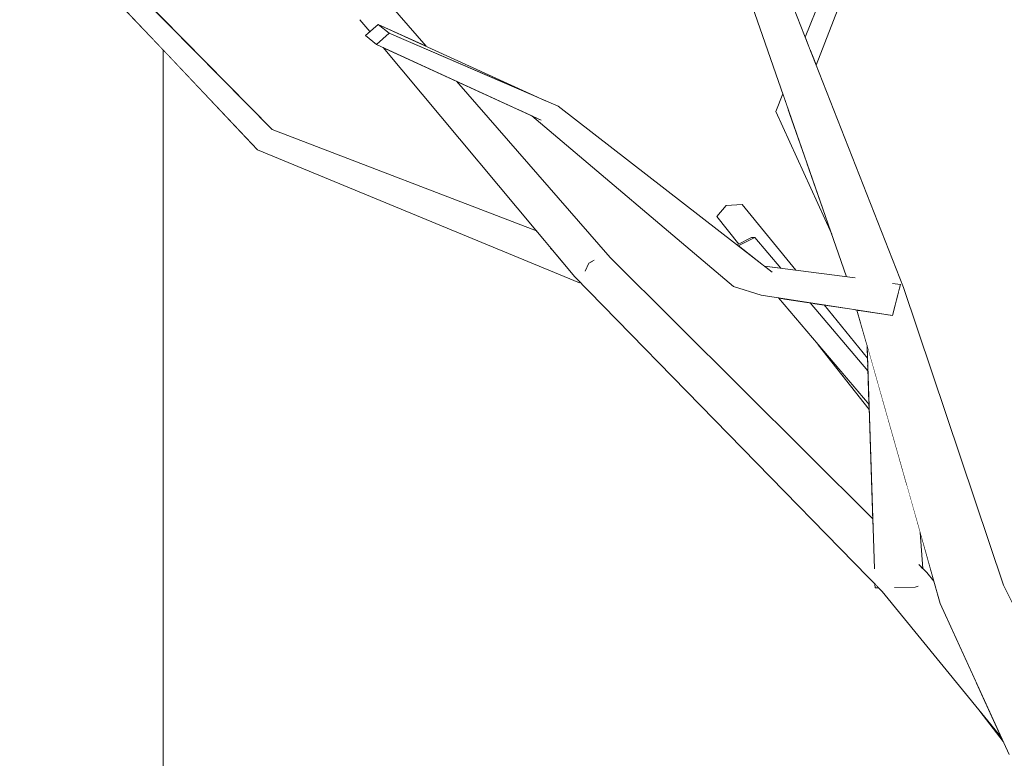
# Model space of a CAD drawing. Extents: x -289599 to -184549, y 66678 to 295474.
# Tile 155 of 256: x -266507 to -266319, y 71963 to 72104. Entities that reach past the tile are written whole.
import ezdxf

# ---------------------------------------------------------------- set-up
doc = ezdxf.new("R2010")
doc.units = 0
doc.header["$MEASUREMENT"] = 0
doc.linetypes.add('Wipeout_Contour', pattern=[1000, 0, -1000])
doc.layers.add('arch drzewa', color=8, linetype='Continuous')
doc.layers.add('Model Ściany', color=8, linetype='Continuous')
doc.layers.add('arch drzewa_Nr_Pióra__4', color=8, linetype='Continuous', lineweight=9)
doc.layers.add('Model Ściany_Nr_Pióra__7', color=8, linetype='Continuous', lineweight=13)

msp = doc.modelspace()

# ---------------------------------------------------------------- wipeouts: each hides what was drawn before it
at = {"color": 254, "linetype": 'Wipeout_Contour', "lineweight": 0, "ltscale": 7759552.137694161}
msp.add_wipeout([(-266479.89, 73943.5), (-266529.89, 73943.5), (-266529.89, 71757.38), (-266528.64, 71751.62), (-266511.5, 71748.38), (-266479.89, 71721.42), (-266479.89, 71763.31), (-266481, 71763.94), (-266501.28, 71793.44), (-266497.29, 71795.22), (-266479.89, 71770.93), (-266479.89, 71855.77), (-266489.35, 71858.73), (-266517.5, 71897.52), (-266514.7, 71899.45), (-266513.61, 71898.67), (-266500.12, 71879.69), (-266487.6, 71862.71), (-266479.89, 71860.43), (-266479.89, 72098.57), (-266498.17, 72117.93), (-266497.35, 72119.18), (-266495.11, 72119.92), (-266479.89, 72104.48)], dxfattribs=at).dxf.layer = 'Model Ściany'

# ---------------------------------------------------------------- next in the draw order: wipeouts: each hides what was drawn before it
at = {"color": 254, "linetype": 'Wipeout_Contour', "lineweight": 0, "ltscale": 15188087.62771807}
msp.add_wipeout([(-266479.89, 71860.43), (-266428.4, 71845.21), (-266449.83, 71884.07), (-266448.61, 71886.21), (-266445.07, 71886.17), (-266421.25, 71842.97), (-266361.57, 71808.06), (-266331.3, 71782.89), (-266331.2, 71820.67), (-266353.72, 71866.74), (-266402.52, 71882.33), (-266430.02, 71914.64), (-266427.35, 71916.35), (-266425.68, 71916.33), (-266399.36, 71886.11), (-266357.78, 71872.5), (-266378.16, 71900.47), (-266371.39, 71933.79), (-266370.23, 71934.27), (-266367.63, 71933.72), (-266373.73, 71903.25), (-266347.09, 71869.33), (-266347.13, 71869.02), (-266346.6, 71868.84), (-266322.23, 71820.83), (-266321.13, 71773.58), (-266290.94, 71735.3), (-266290.99, 71743.4), (-266317.65, 71817.19), (-266318.11, 71861.19), (-266301.21, 71907.91), (-266302.84, 71910.65), (-266320.34, 71936.41), (-266320.23, 71939.76), (-266320.09, 71941.15), (-266318.92, 71962.94), (-266318.12, 71963.74), (-266319.28, 71966.28), (-266323.73, 71972.09), (-266342.4, 71994.97), (-266343.09, 71995.68), (-266343.76, 71995.67), (-266343.78, 71996.38), (-266400.1, 72054.07), (-266400.28, 72053.97), (-266461.84, 72079.45), (-266479.89, 72098.57)], dxfattribs=at).dxf.layer = 'Model Ściany'

# ---------------------------------------------------------------- next in the draw order: wipeouts: each hides what was drawn before it
at = {"color": 254, "linetype": 'Wipeout_Contour', "lineweight": 0, "ltscale": 62697534.64981327}
msp.add_wipeout([(-266479.89, 72104.48), (-266459.03, 72083.33), (-266408.5, 72063.94), (-266437.84, 72099.01), (-266439.09, 72099.59), (-266441.21, 72101.29), (-266440.37, 72102.03), (-266442.28, 72104.32), (-266438.84, 72138.54), (-266445.15, 72162.07), (-266441.12, 72162.95), (-266433.45, 72138.4), (-266436.49, 72107.14), (-266429.61, 72099.24), (-266406.74, 72088.8), (-266404.33, 72087.77), (-266370.15, 72061.24), (-266369.82, 72061.4), (-266374.01, 72066.7), (-266372.24, 72068.76), (-266369.14, 72068.94), (-266358.91, 72056.4), (-266349.23, 72055.16), (-266352.05, 72063.27), (-266362.74, 72086.77), (-266361.4, 72090.16), (-266369.02, 72112.09), (-266373.64, 72143.81), (-266387.09, 72176.11), (-266386.69, 72177.05), (-266383.15, 72177.38), (-266368.15, 72143.64), (-266366.31, 72134.74), (-266362.94, 72176.46), (-266362.19, 72176.89), (-266358.35, 72176.62), (-266363.02, 72118.85), (-266361.8, 72112.92), (-266357.12, 72100.98), (-266348.78, 72122.05), (-266342.03, 72157.87), (-266340.89, 72157.76), (-266339.42, 72157.6), (-266345.15, 72121.2), (-266355, 72095.59), (-266338.33, 72053.1), (-266319.17, 71996.13), (-266304.34, 71966.15), (-266282.39, 71947.05), (-266281.32, 71955.82), (-266282.39, 71956.02), (-266293.48, 72046.01), (-266290.45, 72051.18), (-266308.29, 72119.36), (-266298.8, 72139.48), (-266310.41, 72179.22), (-266362.59, 72212.28), (-266410.2, 72221.23), (-266445.24, 72232.76), (-266475.51, 72248.99), (-266474.82, 72250.7), (-266472.99, 72251.89), (-266442.53, 72236.48), (-266423.75, 72230.72), (-266447.69, 72245.82), (-266445.43, 72248.22), (-266443.98, 72248.03), (-266409.72, 72226.42), (-266406.79, 72225.52), (-266357.03, 72216.58), (-266313.47, 72189.69), (-266324.85, 72228.61), (-266340.76, 72271.62), (-266355.97, 72301.27), (-266368.51, 72332.97), (-266367.88, 72334.03), (-266364.1, 72334.74), (-266350.29, 72304.25), (-266338.45, 72283.97), (-266335.76, 72317.86), (-266333.61, 72318.23), (-266330.34, 72317.78), (-266333.68, 72275.8), (-266332.52, 72273.81), (-266325.34, 72256.98), (-266325.81, 72263.49), (-266317.3, 72295.47), (-266318.45, 72315.98), (-266319.15, 72323.52), (-266318.94, 72324.84), (-266315.22, 72324.9), (-266314.56, 72315.54), (-266312.38, 72295.52), (-266319.52, 72262.52), (-266316.3, 72235.78), (-266314.05, 72230.52), (-266304.43, 72199.64), (-266293.22, 72235.91), (-266291.78, 72235.93), (-266288.14, 72235.18), (-266300.55, 72192.45), (-266290.4, 72168.38), (-266280.62, 72183.06), (-266279.34, 72188.88), (-266279.02, 72192.09), (-266275.3, 72228.12), (-266275.43, 72228.15), (-266275.36, 72228.28), (-266275.26, 72228.49), (-266274.74, 72233.55), (-266277.35, 72269.89), (-266290.18, 72292.37), (-266290.06, 72293.74), (-266312.16, 72324.09), (-266308.92, 72325.73), (-266307.51, 72324.72), (-266289.5, 72299.98), (-266288.73, 72308.47), (-266291.79, 72316.29), (-266295.1, 72352.21), (-266294.57, 72353.69), (-266298.58, 72363.86), (-266296.88, 72365.13), (-266293.71, 72365.28), (-266291.98, 72360.9), (-266285.25, 72379.66), (-266284.33, 72379.51), (-266281.79, 72378.98), (-266289.67, 72355.05), (-266282.39, 72336.59), (-266282.78, 72341.77), (-266282.77, 72341.99), (-266280.98, 72342.19), (-266279.21, 72342.16), (-266275.36, 72301.9), (-266268.56, 72322.95), (-266264.72, 72368.41), (-266263.12, 72368.51), (-266260.97, 72368.3), (-266263.75, 72322.65), (-266273.67, 72288.45), (-266273.66, 72288.42), (-266273.68, 72288.42), (-266273.91, 72287.62), (-266274, 72287.55), (-266273.34, 72280.72), (-266272.66, 72273.93), (-266263.18, 72257.47), (-266259.64, 72268.14), (-266258.16, 72282.48), (-266262.27, 72292.7), (-266261.54, 72328.57), (-266258.88, 72329.22), (-266256.7, 72328.42), (-266256.3, 72300.51), (-266255.42, 72309.05), (-266252.84, 72308.95), (-266252.14, 72308.74), (-266253.96, 72289.14), (-266253.21, 72287.5), (-266251.57, 72292.45), (-266229.23, 72312.87), (-266211.71, 72345.54), (-266208.7, 72345.09), (-266207.54, 72343.88), (-266224.35, 72309.78), (-266228.96, 72305.29), (-266228.3, 72272.08), (-266249.66, 72251.13), (-266251.64, 72238.1), (-266217.31, 72272.92), (-266198.45, 72301.68), (-266172.57, 72329.77), (-266169.48, 72328.15), (-266169.79, 72327.8), (-266195.08, 72298.52), (-266201.9, 72287.07), (-266184.58, 72303.64), (-266182.17, 72302.36), (-266180.28, 72300.96), (-266211.3, 72271.29), (-266212.11, 72269.93), (-266253.46, 72226.1), (-266262.71, 72187.75), (-266232.65, 72196.56), (-266239.03, 72219.09), (-266235.53, 72219.81), (-266233.99, 72220.01), (-266226.1, 72198.48), (-266219.08, 72200.54), (-266198.43, 72244.31), (-266149.89, 72273.37), (-266149.89, 73993.5), (-266479.89, 73993.5)], dxfattribs=at).dxf.layer = 'Model Ściany'

# ---------------------------------------------------------------- next in the draw order: wipeouts: each hides what was drawn before it
at = {"color": 254, "linetype": 'Wipeout_Contour', "lineweight": 0, "ltscale": 2262089.272504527}
msp.add_wipeout([(-266319.21, 72228.65), (-266324.85, 72228.61), (-266308.2, 72181.36), (-266306.13, 72179.03), (-266306.97, 72177.88), (-266280.66, 72103.19), (-266281.37, 72106.94)], dxfattribs=at).dxf.layer = 'arch drzewa'
at = {"color": 254, "linetype": 'Wipeout_Contour', "lineweight": 0, "ltscale": 1292740.51117492}
msp.add_wipeout([(-266346.84, 72121.76), (-266355.23, 72096.16), (-266355, 72095.59), (-266345.15, 72121.2)], dxfattribs=at).dxf.layer = 'arch drzewa'
at = {"color": 254, "linetype": 'Wipeout_Contour', "lineweight": 0, "ltscale": 1616339.723199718}
msp.add_wipeout([(-266442.28, 72104.32), (-266440.11, 72102.26), (-266438.78, 72103.42), (-266429.61, 72099.24), (-266436.49, 72107.14)], dxfattribs=at).dxf.layer = 'arch drzewa'
at = {"color": 254, "linetype": 'Wipeout_Contour', "lineweight": 0, "ltscale": 3231990.997007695}
msp.add_wipeout([(-266411.99, 72087.14), (-266423.79, 72092.56), (-266394.41, 72058.85), (-266344.19, 72008.87), (-266344.88, 72029.79), (-266354.63, 72042.14), (-266362.24, 72051.12), (-266365.55, 72051.63), (-266370.82, 72053.27), (-266409.41, 72085.9)], dxfattribs=at).dxf.layer = 'Model Ściany'
at = {"color": 254, "linetype": 'Wipeout_Contour', "lineweight": 0, "ltscale": 1292569.3781993}
msp.add_wipeout([(-266335.13, 72006.24), (-266334.62, 71999.35), (-266333.84, 71998.57), (-266332.49, 71996.91)], dxfattribs=at).dxf.layer = 'Model Ściany'

# ---------------------------------------------------------------- next in the draw order: wipeouts: each hides what was drawn before it
at = {"color": 254, "linetype": 'Wipeout_Contour', "lineweight": 0, "ltscale": 969558.345765}
msp.add_wipeout([(-266355.77, 72097.56), (-266355.23, 72096.16), (-266346.84, 72121.76)], dxfattribs=at).dxf.layer = 'arch drzewa'
at = {"color": 254, "linetype": 'Wipeout_Contour', "lineweight": 0, "ltscale": 969814.215038}
msp.add_wipeout([(-266440.11, 72102.26), (-266442.28, 72104.32), (-266440.37, 72102.03)], dxfattribs=at).dxf.layer = 'arch drzewa'
at = {"color": 254, "linetype": 'Wipeout_Contour', "lineweight": 0, "ltscale": 969563.921255}
msp.add_wipeout([(-266362.74, 72086.77), (-266356.58, 72076.28), (-266360.32, 72087.05)], dxfattribs=at).dxf.layer = 'arch drzewa'
at = {"color": 254, "linetype": 'Wipeout_Contour', "lineweight": 0, "ltscale": 2262319.078369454}
msp.add_wipeout([(-266372.24, 72068.76), (-266366.85, 72062.67), (-266366.77, 72062.67), (-266364.56, 72060.07), (-266361.63, 72056.75), (-266358.91, 72056.4), (-266369.14, 72068.94)], dxfattribs=at).dxf.layer = 'arch drzewa'
at = {"color": 254, "linetype": 'Wipeout_Contour', "lineweight": 0, "ltscale": 3231420.172722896}
msp.add_wipeout([(-266342.4, 71994.97), (-266324.31, 71977.34), (-266331.28, 71992.67), (-266332.49, 71996.91), (-266333.84, 71998.57), (-266335.49, 71997.88), (-266335.6, 71995.97), (-266336.12, 71995.77), (-266339.81, 71995.72), (-266340.04, 71995.97)], dxfattribs=at).dxf.layer = 'arch drzewa'
at = {"color": 254, "linetype": 'Wipeout_Contour', "lineweight": 0, "ltscale": 1939003.921660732}
msp.add_wipeout([(-266353.5, 72049.77), (-266345.21, 72039.6), (-266345.29, 72042), (-266347.22, 72048.79), (-266347.55, 72048.84), (-266347.75, 72048.88)], dxfattribs=at).dxf.layer = 'Model Ściany'

# ---------------------------------------------------------------- next in the draw order: wipeouts: each hides what was drawn before it
at = {"color": 254, "linetype": 'Wipeout_Contour', "lineweight": 0, "ltscale": 1292746.876177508}
msp.add_wipeout([(-266348.78, 72122.05), (-266356.11, 72098.43), (-266355.77, 72097.56), (-266346.84, 72121.76)], dxfattribs=at).dxf.layer = 'arch drzewa'
at = {"color": 254, "linetype": 'Wipeout_Contour', "lineweight": 0, "ltscale": 969576.298711}
msp.add_wipeout([(-266372.24, 72068.76), (-266367.26, 72062.65), (-266366.85, 72062.67)], dxfattribs=at).dxf.layer = 'arch drzewa'
at = {"color": 254, "linetype": 'Wipeout_Contour', "lineweight": 0, "ltscale": 969553.439614}
msp.add_wipeout([(-266361.63, 72056.75), (-266364.56, 72060.07), (-266361.76, 72056.77)], dxfattribs=at).dxf.layer = 'arch drzewa'
at = {"color": 254, "linetype": 'Wipeout_Contour', "lineweight": 0, "ltscale": 1292675.077279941}
msp.add_wipeout([(-266353.5, 72049.77), (-266355.77, 72050.12), (-266345.16, 72038.1), (-266345.21, 72039.6)], dxfattribs=at).dxf.layer = 'arch drzewa'
at = {"color": 254, "linetype": 'Wipeout_Contour', "lineweight": 0, "ltscale": 969428.845437}
msp.add_wipeout([(-266333.84, 71998.57), (-266335.37, 72000.09), (-266335.37, 71999.85)], dxfattribs=at).dxf.layer = 'arch drzewa'
at = {"color": 254, "linetype": 'Wipeout_Contour', "lineweight": 0, "ltscale": 969397.288295}
msp.add_wipeout([(-266342.4, 71994.97), (-266319.64, 71967.07), (-266324.31, 71977.34)], dxfattribs=at).dxf.layer = 'arch drzewa'

# ---------------------------------------------------------------- next in the draw order: wipeouts: each hides what was drawn before it
at = {"color": 254, "linetype": 'Wipeout_Contour', "lineweight": 0, "ltscale": 969563.930843}
msp.add_wipeout([(-266357.12, 72100.98), (-266356.11, 72098.43), (-266348.78, 72122.05)], dxfattribs=at).dxf.layer = 'arch drzewa'
at = {"color": 254, "linetype": 'Wipeout_Contour', "lineweight": 0, "ltscale": 1615966.277653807}
msp.add_wipeout([(-266372.24, 72068.76), (-266374.01, 72066.7), (-266369.46, 72061.59), (-266367.4, 72062.65), (-266367.26, 72062.65)], dxfattribs=at).dxf.layer = 'arch drzewa'
at = {"color": 254, "linetype": 'Wipeout_Contour', "lineweight": 0, "ltscale": 1292676.906943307}
msp.add_wipeout([(-266356.16, 72050.18), (-266345.13, 72037.17), (-266345.16, 72038.1), (-266355.77, 72050.12)], dxfattribs=at).dxf.layer = 'arch drzewa'
at = {"color": 254, "linetype": 'Wipeout_Contour', "lineweight": 0, "ltscale": 969428.364949}
msp.add_wipeout([(-266335.37, 71999.85), (-266335.49, 71997.88), (-266333.84, 71998.57)], dxfattribs=at).dxf.layer = 'arch drzewa'
at = {"color": 254, "linetype": 'Wipeout_Contour', "lineweight": 0, "ltscale": 969366.026656}
msp.add_wipeout([(-266319.64, 71967.07), (-266323.73, 71972.09), (-266319.28, 71966.28)], dxfattribs=at).dxf.layer = 'arch drzewa'

# ---------------------------------------------------------------- next in the draw order: wipeouts: each hides what was drawn before it
at = {"color": 254, "linetype": 'Wipeout_Contour', "lineweight": 0, "ltscale": 969581.952692}
msp.add_wipeout([(-266374.01, 72066.7), (-266369.82, 72061.4), (-266369.46, 72061.59)], dxfattribs=at).dxf.layer = 'arch drzewa'
at = {"color": 254, "linetype": 'Wipeout_Contour', "lineweight": 0, "ltscale": 969493.85862}
msp.add_wipeout([(-266354.63, 72042.14), (-266344.88, 72029.79), (-266344.91, 72030.7)], dxfattribs=at).dxf.layer = 'arch drzewa'
at = {"color": 254, "linetype": 'Wipeout_Contour', "lineweight": 0, "ltscale": 1292577.419185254}
msp.add_wipeout([(-266335.81, 72008.62), (-266334.76, 71999.48), (-266334.62, 71999.35), (-266335.13, 72006.24)], dxfattribs=at).dxf.layer = 'arch drzewa'
at = {"color": 254, "linetype": 'Wipeout_Contour', "lineweight": 0, "ltscale": 2261778.639997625}
msp.add_wipeout([(-266331.28, 71992.67), (-266314.27, 71963.14), (-266314.24, 71963.13), (-266314.24, 71963.1), (-266292.03, 71924.55), (-266291.04, 71926.41), (-266325.25, 71994.47)], dxfattribs=at).dxf.layer = 'arch drzewa'

# ---------------------------------------------------------------- next in the draw order: wipeouts: each hides what was drawn before it
at = {"color": 254, "linetype": 'Wipeout_Contour', "lineweight": 0, "ltscale": 1292764.292096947}
msp.add_wipeout([(-266367.4, 72062.65), (-266370.15, 72061.24), (-266369.91, 72061.05), (-266366.77, 72062.67)], dxfattribs=at).dxf.layer = 'arch drzewa'
at = {"color": 254, "linetype": 'Wipeout_Contour', "lineweight": 0, "ltscale": 1292685.158760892}
msp.add_wipeout([(-266362.24, 72051.12), (-266344.91, 72030.7), (-266344.94, 72031.5), (-266361.49, 72051)], dxfattribs=at).dxf.layer = 'arch drzewa'
at = {"color": 254, "linetype": 'Wipeout_Contour', "lineweight": 0, "ltscale": 2262013.322375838}
msp.add_wipeout([(-266337.72, 72015.34), (-266336.12, 71995.77), (-266335.6, 71995.97), (-266335.37, 71999.85), (-266335.37, 72000.09), (-266334.76, 71999.48), (-266335.81, 72008.62)], dxfattribs=at).dxf.layer = 'arch drzewa'
at = {"color": 254, "linetype": 'Wipeout_Contour', "lineweight": 0, "ltscale": 1292488.245969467}
msp.add_wipeout([(-266314.27, 71963.14), (-266331.28, 71992.67), (-266318.12, 71963.74), (-266317.7, 71964.16)], dxfattribs=at).dxf.layer = 'arch drzewa'

# ---------------------------------------------------------------- next in the draw order: wipeouts: each hides what was drawn before it
at = {"color": 254, "linetype": 'Wipeout_Contour', "lineweight": 0, "ltscale": 1292751.336455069}
msp.add_wipeout([(-266366.77, 72062.67), (-266369.91, 72061.05), (-266364.91, 72057.17), (-266361.76, 72056.77)], dxfattribs=at).dxf.layer = 'arch drzewa'
at = {"color": 254, "linetype": 'Wipeout_Contour', "lineweight": 0, "ltscale": 1292681.149317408}
msp.add_wipeout([(-266356.16, 72050.18), (-266361.49, 72051), (-266344.94, 72031.5), (-266345.13, 72037.17)], dxfattribs=at).dxf.layer = 'arch drzewa'
at = {"color": 254, "linetype": 'Wipeout_Contour', "lineweight": 0, "ltscale": 1292422.211595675}
msp.add_wipeout([(-266325.25, 71994.47), (-266288.9, 71930.42), (-266287.75, 71932.6), (-266319.17, 71996.13)], dxfattribs=at).dxf.layer = 'arch drzewa'

# ---------------------------------------------------------------- next in the draw order: wipeouts: each hides what was drawn before it
at = {"color": 254, "linetype": 'Wipeout_Contour', "lineweight": 0, "ltscale": 969550.128701}
msp.add_wipeout([(-266356.58, 72076.28), (-266362.74, 72086.77), (-266352.05, 72063.27)], dxfattribs=at).dxf.layer = 'arch drzewa'
at = {"color": 254, "linetype": 'Wipeout_Contour', "lineweight": 0, "ltscale": 1292744.941804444}
msp.add_wipeout([(-266394.41, 72058.85), (-266401.15, 72055.14), (-266344.14, 72007.23), (-266344.19, 72008.87)], dxfattribs=at).dxf.layer = 'arch drzewa'
at = {"color": 254, "linetype": 'Wipeout_Contour', "lineweight": 0, "ltscale": 969297.031003}
msp.add_wipeout([(-266325.25, 71994.47), (-266291.04, 71926.41), (-266288.9, 71930.42)], dxfattribs=at).dxf.layer = 'arch drzewa'

# ---------------------------------------------------------------- next in the draw order: linework, layer by layer
at = {"layer": 'arch drzewa_Nr_Pióra__4', "linetype": 'Continuous'}
msp.add_line((-266319.28, 71966.28), (-266323.73, 71972.09), dxfattribs=at)

# ---------------------------------------------------------------- next in the draw order: wipeouts: each hides what was drawn before it
at = {"color": 254, "linetype": 'Wipeout_Contour', "lineweight": 0, "ltscale": 969732.433957}
msp.add_wipeout([(-266423.79, 72092.56), (-266435.61, 72097.99), (-266394.41, 72058.85)], dxfattribs=at).dxf.layer = 'arch drzewa'
at = {"color": 254, "linetype": 'Wipeout_Contour', "lineweight": 0, "ltscale": 969571.949711}
msp.add_wipeout([(-266361.4, 72090.16), (-266362.74, 72086.77), (-266360.32, 72087.05)], dxfattribs=at).dxf.layer = 'arch drzewa'
at = {"color": 254, "linetype": 'Wipeout_Contour', "lineweight": 0, "ltscale": 1615824.344689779}
msp.add_wipeout([(-266344.14, 72007.23), (-266401.15, 72055.14), (-266342.4, 71994.97), (-266340.04, 71995.97), (-266343.88, 71999.54)], dxfattribs=at).dxf.layer = 'arch drzewa'

# ---------------------------------------------------------------- next in the draw order: wipeouts: each hides what was drawn before it
at = {"color": 254, "linetype": 'Wipeout_Contour', "lineweight": 0, "ltscale": 1292739.211063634}
msp.add_wipeout([(-266366.83, 72110.25), (-266369.02, 72112.09), (-266345.6, 72054.51), (-266345.45, 72054.48)], dxfattribs=at).dxf.layer = 'arch drzewa'
at = {"color": 254, "linetype": 'Wipeout_Contour', "lineweight": 0, "ltscale": 3555513.804341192}
msp.add_wipeout([(-266435.61, 72097.99), (-266437.84, 72099.01), (-266401.15, 72055.14), (-266399.21, 72056.21), (-266399.17, 72056.3), (-266402.61, 72059.16), (-266403.2, 72059.57), (-266397.57, 72058.29), (-266399.17, 72056.3), (-266399.12, 72056.26), (-266394.41, 72058.85)], dxfattribs=at).dxf.layer = 'arch drzewa'
at = {"color": 254, "linetype": 'Wipeout_Contour', "lineweight": 0, "ltscale": 969452.202928}
msp.add_wipeout([(-266342.66, 72032.73), (-266336.12, 71995.77), (-266337.72, 72015.34)], dxfattribs=at).dxf.layer = 'arch drzewa'

# ---------------------------------------------------------------- next in the draw order: wipeouts: each hides what was drawn before it
at = {"color": 254, "linetype": 'Wipeout_Contour', "lineweight": 0, "ltscale": 1615880.303906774}
msp.add_wipeout([(-266369.02, 72112.09), (-266349.23, 72055.16), (-266347.61, 72054.95), (-266347.34, 72054.84), (-266345.6, 72054.51)], dxfattribs=at).dxf.layer = 'arch drzewa'
at = {"color": 254, "linetype": 'Wipeout_Contour', "lineweight": 0, "ltscale": 969770.680786}
msp.add_wipeout([(-266438.78, 72103.42), (-266436.66, 72101.72), (-266406.74, 72088.8)], dxfattribs=at).dxf.layer = 'arch drzewa'
at = {"color": 254, "linetype": 'Wipeout_Contour', "lineweight": 0, "ltscale": 1293029.591283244}
msp.add_wipeout([(-266460.89, 72081.89), (-266408.02, 72063.35), (-266408.5, 72063.94), (-266459.03, 72083.33)], dxfattribs=at).dxf.layer = 'arch drzewa'
at = {"color": 254, "linetype": 'Wipeout_Contour', "lineweight": 0, "ltscale": 969661.780043}
msp.add_wipeout([(-266403.2, 72059.57), (-266398.48, 72057.75), (-266397.57, 72058.29)], dxfattribs=at).dxf.layer = 'arch drzewa'
at = {"color": 254, "linetype": 'Wipeout_Contour', "lineweight": 0, "ltscale": 1938911.204830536}
msp.add_wipeout([(-266345.29, 72042), (-266343.88, 71999.54), (-266340.04, 71995.97), (-266339.81, 71995.72), (-266336.12, 71995.77), (-266342.66, 72032.73)], dxfattribs=at).dxf.layer = 'arch drzewa'

# ---------------------------------------------------------------- next in the draw order: wipeouts: each hides what was drawn before it
at = {"color": 254, "linetype": 'Wipeout_Contour', "lineweight": 0, "ltscale": 969941.811184}
msp.add_wipeout([(-266459.03, 72083.33), (-266495.11, 72119.92), (-266497.35, 72119.18)], dxfattribs=at).dxf.layer = 'arch drzewa'
at = {"color": 254, "linetype": 'Wipeout_Contour', "lineweight": 0, "ltscale": 969742.270779}
msp.add_wipeout([(-266460.89, 72081.89), (-266405.65, 72060.53), (-266408.02, 72063.35)], dxfattribs=at).dxf.layer = 'arch drzewa'
at = {"color": 254, "linetype": 'Wipeout_Contour', "lineweight": 0, "ltscale": 969666.298984}
msp.add_wipeout([(-266398.48, 72057.75), (-266403.2, 72059.57), (-266402.61, 72059.16)], dxfattribs=at).dxf.layer = 'arch drzewa'
at = {"color": 254, "linetype": 'Wipeout_Contour', "lineweight": 0, "ltscale": 969451.265767}
msp.add_wipeout([(-266343.78, 71996.38), (-266343.76, 71995.67), (-266343.09, 71995.68)], dxfattribs=at).dxf.layer = 'arch drzewa'

# ---------------------------------------------------------------- next in the draw order: wipeouts: each hides what was drawn before it
at = {"color": 254, "linetype": 'Wipeout_Contour', "lineweight": 0, "ltscale": 1293024.279529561}
msp.add_wipeout([(-266460.89, 72081.89), (-266461.84, 72079.45), (-266405.28, 72060.08), (-266405.65, 72060.53)], dxfattribs=at).dxf.layer = 'arch drzewa'
at = {"color": 254, "linetype": 'Wipeout_Contour', "lineweight": 0, "ltscale": 969662.209981}
msp.add_wipeout([(-266398.48, 72057.75), (-266402.61, 72059.16), (-266399.17, 72056.3)], dxfattribs=at).dxf.layer = 'arch drzewa'
at = {"color": 254, "linetype": 'Wipeout_Contour', "lineweight": 0, "ltscale": 1292626.358103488}
msp.add_wipeout([(-266346.84, 72048.73), (-266325.25, 71994.47), (-266343.06, 72048.16), (-266344.52, 72048.38)], dxfattribs=at).dxf.layer = 'arch drzewa'

# ---------------------------------------------------------------- next in the draw order: wipeouts: each hides what was drawn before it
at = {"color": 254, "linetype": 'Wipeout_Contour', "lineweight": 0, "ltscale": 969899.915629}
msp.add_wipeout([(-266497.35, 72119.18), (-266460.89, 72081.89), (-266459.03, 72083.33)], dxfattribs=at).dxf.layer = 'arch drzewa'
at = {"color": 254, "linetype": 'Wipeout_Contour', "lineweight": 0, "ltscale": 1616173.893398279}
msp.add_wipeout([(-266405.28, 72060.08), (-266461.84, 72079.45), (-266400.28, 72053.97), (-266400.19, 72054.16), (-266401.15, 72055.14)], dxfattribs=at).dxf.layer = 'arch drzewa'
at = {"color": 254, "linetype": 'Wipeout_Contour', "lineweight": 0, "ltscale": 969658.108929}
msp.add_wipeout([(-266399.17, 72056.3), (-266399.21, 72056.21), (-266399.12, 72056.26)], dxfattribs=at).dxf.layer = 'arch drzewa'
at = {"color": 254, "linetype": 'Wipeout_Contour', "lineweight": 0, "ltscale": 1292604.21021278}
msp.add_wipeout([(-266346.84, 72048.73), (-266347.22, 72048.79), (-266331.28, 71992.67), (-266325.25, 71994.47)], dxfattribs=at).dxf.layer = 'arch drzewa'

# ---------------------------------------------------------------- next in the draw order: linework, layer by layer
at = {"layer": 'arch drzewa_Nr_Pióra__4', "linetype": 'Continuous'}
for p, q in [((-266344.88, 72029.79), (-266354.63, 72042.14)), ((-266318.12, 71963.74), (-266331.28, 71992.67))]:
    msp.add_line(p, q, dxfattribs=at)

# ---------------------------------------------------------------- next in the draw order: wipeouts: each hides what was drawn before it
at = {"color": 254, "linetype": 'Wipeout_Contour', "lineweight": 0, "ltscale": 969945.701736}
msp.add_wipeout([(-266460.89, 72081.89), (-266497.35, 72119.18), (-266498.17, 72117.93)], dxfattribs=at).dxf.layer = 'arch drzewa'
at = {"color": 254, "linetype": 'Wipeout_Contour', "lineweight": 0, "ltscale": 969656.783204}
msp.add_wipeout([(-266399.17, 72056.3), (-266397.57, 72058.29), (-266398.48, 72057.75)], dxfattribs=at).dxf.layer = 'arch drzewa'
at = {"color": 254, "linetype": 'Wipeout_Contour', "lineweight": 0, "ltscale": 969659.507831}
msp.add_wipeout([(-266400.28, 72053.97), (-266400.1, 72054.07), (-266400.19, 72054.16)], dxfattribs=at).dxf.layer = 'arch drzewa'
at = {"color": 254, "linetype": 'Wipeout_Contour', "lineweight": 0, "ltscale": 1615769.600557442}
msp.add_wipeout([(-266342.98, 72048.14), (-266319.17, 71996.13), (-266338.33, 72053.1), (-266339.27, 72052.28), (-266340.43, 72047.75)], dxfattribs=at).dxf.layer = 'arch drzewa'
at = {"color": 254, "linetype": 'Wipeout_Contour', "lineweight": 0, "ltscale": 969499.421158}
msp.add_wipeout([(-266347.78, 72048.88), (-266347.55, 72048.84), (-266344.52, 72048.38)], dxfattribs=at).dxf.layer = 'arch drzewa'

# ---------------------------------------------------------------- next in the draw order: wipeouts: each hides what was drawn before it
at = {"color": 254, "linetype": 'Wipeout_Contour', "lineweight": 0, "ltscale": 969902.205308}
msp.add_wipeout([(-266498.17, 72117.93), (-266461.84, 72079.45), (-266460.89, 72081.89)], dxfattribs=at).dxf.layer = 'arch drzewa'
at = {"color": 254, "linetype": 'Wipeout_Contour', "lineweight": 0, "ltscale": 2262353.513733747}
msp.add_wipeout([(-266364.61, 72111.42), (-266366.83, 72110.25), (-266338.33, 72053.1), (-266361.8, 72112.92), (-266364.15, 72111.67), (-266364.17, 72111.5), (-266364.34, 72111.4)], dxfattribs=at).dxf.layer = 'arch drzewa'
at = {"color": 254, "linetype": 'Wipeout_Contour', "lineweight": 0, "ltscale": 1292585.258592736}
msp.add_wipeout([(-266342.98, 72048.14), (-266343.06, 72048.16), (-266325.25, 71994.47), (-266319.17, 71996.13)], dxfattribs=at).dxf.layer = 'arch drzewa'

# ---------------------------------------------------------------- next in the draw order: linework, layer by layer
at = {"layer": 'arch drzewa_Nr_Pióra__4', "linetype": 'Continuous'}
for p, q in [((-266459.03, 72083.33), (-266495.11, 72119.92)), ((-266461.84, 72079.45), (-266498.17, 72117.93)), ((-266343.88, 71999.3), (-266345.29, 72042)), ((-266334.62, 71999.35), (-266335.13, 72006.24)), ((-266333.84, 71998.57), (-266335.4, 72000.12)), ((-266332.49, 71996.91), (-266333.84, 71998.57)), ((-266343.76, 71995.67), (-266343.78, 71996.38)), ((-266343.09, 71995.68), (-266343.76, 71995.67)), ((-266336.12, 71995.77), (-266340.05, 71995.72)), ((-266335.54, 71995.99), (-266336.12, 71995.77)), ((-266287.75, 71932.6), (-266319.17, 71996.13)), ((-266319.64, 71967.07), (-266342.4, 71994.97))]:
    msp.add_line(p, q, dxfattribs=at)
at = {"layer": 'Model Ściany_Nr_Pióra__7', "linetype": 'Continuous'}
msp.add_line((-266479.89, 71860.43), (-266479.89, 72098.57), dxfattribs=at)

# ---------------------------------------------------------------- next in the draw order: wipeouts: each hides what was drawn before it
at = {"color": 254, "linetype": 'Wipeout_Contour', "lineweight": 0, "ltscale": 1939011.375700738}
msp.add_wipeout([(-266338.33, 72053.1), (-266366.83, 72110.25), (-266345.45, 72054.48), (-266340.32, 72053.87), (-266338.92, 72053.66), (-266339.27, 72052.28)], dxfattribs=at).dxf.layer = 'arch drzewa'

# ---------------------------------------------------------------- next in the draw order: linework, layer by layer
at = {"layer": 'arch drzewa_Nr_Pióra__4', "linetype": 'Continuous'}
for p, q in [((-266357.12, 72100.98), (-266348.78, 72122.05)), ((-266355, 72095.59), (-266345.15, 72121.2))]:
    msp.add_line(p, q, dxfattribs=at)

# ---------------------------------------------------------------- next in the draw order: wipeouts: each hides what was drawn before it
at = {"color": 254, "linetype": 'Wipeout_Contour', "lineweight": 0, "ltscale": 1292708.906563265}
msp.add_wipeout([(-266347.61, 72054.95), (-266364.91, 72057.17), (-266363.43, 72056.02), (-266347.34, 72054.84)], dxfattribs=at).dxf.layer = 'arch drzewa'

# ---------------------------------------------------------------- next in the draw order: wipeouts: each hides what was drawn before it
at = {"color": 254, "linetype": 'Wipeout_Contour', "lineweight": 0, "ltscale": 1939010.325841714}
msp.add_wipeout([(-266347.34, 72054.84), (-266363.43, 72056.02), (-266338.92, 72053.66), (-266340.32, 72053.87), (-266345.45, 72054.48), (-266345.6, 72054.51)], dxfattribs=at).dxf.layer = 'arch drzewa'

# ---------------------------------------------------------------- next in the draw order: wipeouts: each hides what was drawn before it
at = {"color": 254, "linetype": 'Wipeout_Contour', "lineweight": 0, "ltscale": 969530.255103}
msp.add_wipeout([(-266338.92, 72053.66), (-266363.43, 72056.02), (-266365.55, 72051.63)], dxfattribs=at).dxf.layer = 'arch drzewa'

# ---------------------------------------------------------------- next in the draw order: wipeouts: each hides what was drawn before it
at = {"color": 254, "linetype": 'Wipeout_Contour', "lineweight": 0, "ltscale": 969506.816443}
msp.add_wipeout([(-266365.55, 72051.63), (-266340.43, 72047.75), (-266338.92, 72053.66)], dxfattribs=at).dxf.layer = 'arch drzewa'

# ---------------------------------------------------------------- next in the draw order: linework, layer by layer
at = {"layer": 'arch drzewa_Nr_Pióra__4', "linetype": 'Continuous'}
for p, q in [((-266338.33, 72053.1), (-266361.8, 72112.92)), ((-266340.4, 72053.89), (-266338.92, 72053.66)), ((-266338.92, 72053.66), (-266340.43, 72047.75)), ((-266319.17, 71996.13), (-266338.33, 72053.1)), ((-266344.91, 72030.7), (-266362.24, 72051.12)), ((-266345.13, 72037.17), (-266356.16, 72050.18)), ((-266345.21, 72039.6), (-266353.5, 72049.77)), ((-266347.55, 72048.84), (-266347.78, 72048.88)), ((-266344.87, 72048.43), (-266347.55, 72048.84)), ((-266331.28, 71992.67), (-266347.22, 72048.79)), ((-266340.43, 72047.75), (-266341.31, 72047.88))]:
    msp.add_line(p, q, dxfattribs=at)

# ---------------------------------------------------------------- next in the draw order: wipeouts: each hides what was drawn before it
at = {"color": 254, "linetype": 'Wipeout_Contour', "lineweight": 0, "ltscale": 969656.544688}
msp.add_wipeout([(-266365.55, 72051.63), (-266407.57, 72085.11), (-266409.41, 72085.9)], dxfattribs=at).dxf.layer = 'arch drzewa'

# ---------------------------------------------------------------- next in the draw order: wipeouts: each hides what was drawn before it
at = {"color": 254, "linetype": 'Wipeout_Contour', "lineweight": 0, "ltscale": 969613.670083}
msp.add_wipeout([(-266409.41, 72085.9), (-266370.82, 72053.27), (-266365.55, 72051.63)], dxfattribs=at).dxf.layer = 'arch drzewa'

# ---------------------------------------------------------------- next in the draw order: wipeouts: each hides what was drawn before it
at = {"color": 254, "linetype": 'Wipeout_Contour', "lineweight": 0, "ltscale": 969651.114977}
msp.add_wipeout([(-266363.43, 72056.02), (-266404.33, 72087.77), (-266407.57, 72085.11)], dxfattribs=at).dxf.layer = 'arch drzewa'

# ---------------------------------------------------------------- next in the draw order: linework, layer by layer
at = {"layer": 'arch drzewa_Nr_Pióra__4', "linetype": 'Continuous'}
msp.add_line((-266362.74, 72086.77), (-266361.4, 72090.16), dxfattribs=at)

# ---------------------------------------------------------------- next in the draw order: wipeouts: each hides what was drawn before it
at = {"color": 254, "linetype": 'Wipeout_Contour', "lineweight": 0, "ltscale": 969605.298917}
msp.add_wipeout([(-266407.57, 72085.11), (-266365.55, 72051.63), (-266363.43, 72056.02)], dxfattribs=at).dxf.layer = 'arch drzewa'

# ---------------------------------------------------------------- next in the draw order: linework, layer by layer
at = {"layer": 'arch drzewa_Nr_Pióra__4', "linetype": 'Continuous'}
for p, q in [((-266349.23, 72055.16), (-266369.02, 72112.09)), ((-266352.05, 72063.27), (-266362.74, 72086.77)), ((-266408.5, 72063.94), (-266459.03, 72083.33)), ((-266400.28, 72053.97), (-266461.84, 72079.45)), ((-266369.14, 72068.94), (-266372.24, 72068.76)), ((-266358.91, 72056.4), (-266369.14, 72068.94)), ((-266372.24, 72068.76), (-266374.01, 72066.7)), ((-266369.82, 72061.4), (-266374.01, 72066.7)), ((-266370.15, 72061.24), (-266367.4, 72062.65)), ((-266366.77, 72062.67), (-266369.91, 72061.05)), ((-266367.4, 72062.65), (-266366.77, 72062.67)), ((-266361.76, 72056.77), (-266366.77, 72062.67)), ((-266398.48, 72057.75), (-266399.21, 72056.21)), ((-266397.49, 72058.34), (-266398.48, 72057.75)), ((-266344.19, 72008.87), (-266394.41, 72058.85)), ((-266347.58, 72054.95), (-266364.91, 72057.17)), ((-266342.4, 71994.97), (-266401.15, 72055.14)), ((-266400.19, 72054.16), (-266400.28, 72053.97)), ((-266400.28, 72053.97), (-266400.1, 72054.07)), ((-266365.55, 72051.63), (-266370.82, 72053.27)), ((-266340.43, 72047.75), (-266365.55, 72051.63))]:
    msp.add_line(p, q, dxfattribs=at)

# ---------------------------------------------------------------- next in the draw order: wipeouts: each hides what was drawn before it
at = {"color": 254, "linetype": 'Wipeout_Contour', "lineweight": 0, "ltscale": 969710.669666}
msp.add_wipeout([(-266411.99, 72087.14), (-266409.41, 72085.9), (-266407.57, 72085.11)], dxfattribs=at).dxf.layer = 'arch drzewa'

# ---------------------------------------------------------------- next in the draw order: wipeouts: each hides what was drawn before it
at = {"color": 254, "linetype": 'Wipeout_Contour', "lineweight": 0, "ltscale": 969767.441242}
msp.add_wipeout([(-266404.33, 72087.77), (-266436.66, 72101.72), (-266439.09, 72099.59)], dxfattribs=at).dxf.layer = 'arch drzewa'

# ---------------------------------------------------------------- next in the draw order: wipeouts: each hides what was drawn before it
at = {"color": 254, "linetype": 'Wipeout_Contour', "lineweight": 0, "ltscale": 969735.802399}
msp.add_wipeout([(-266439.09, 72099.59), (-266407.57, 72085.11), (-266404.33, 72087.77)], dxfattribs=at).dxf.layer = 'arch drzewa'

# ---------------------------------------------------------------- next in the draw order: linework, layer by layer
at = {"layer": 'arch drzewa_Nr_Pióra__4', "linetype": 'Continuous'}
for p, q in [((-266394.41, 72058.85), (-266423.79, 72092.56)), ((-266363.43, 72056.02), (-266404.33, 72087.77)), ((-266409.41, 72085.9), (-266411.99, 72087.14)), ((-266370.82, 72053.27), (-266409.41, 72085.9))]:
    msp.add_line(p, q, dxfattribs=at)

# ---------------------------------------------------------------- next in the draw order: wipeouts: each hides what was drawn before it
at = {"color": 254, "linetype": 'Wipeout_Contour', "lineweight": 0, "ltscale": 1293076.23173116}
msp.add_wipeout([(-266439.09, 72099.59), (-266436.66, 72101.72), (-266438.78, 72103.42), (-266441.21, 72101.29)], dxfattribs=at).dxf.layer = 'arch drzewa'

# ---------------------------------------------------------------- next in the draw order: linework, layer by layer
at = {"layer": 'arch drzewa_Nr_Pióra__4', "linetype": 'Continuous'}
for p, q in [((-266429.61, 72099.24), (-266436.49, 72107.14)), ((-266440.37, 72102.03), (-266442.28, 72104.32)), ((-266441.21, 72101.29), (-266438.78, 72103.42)), ((-266438.78, 72103.42), (-266436.66, 72101.72)), ((-266406.74, 72088.8), (-266438.78, 72103.42)), ((-266439.09, 72099.59), (-266441.21, 72101.29)), ((-266441.16, 72101.27), (-266441.21, 72101.29)), ((-266441.15, 72101.26), (-266441.16, 72101.27)), ((-266436.66, 72101.72), (-266439.09, 72099.59)), ((-266404.33, 72087.77), (-266436.66, 72101.72)), ((-266407.57, 72085.11), (-266439.09, 72099.59)), ((-266401.15, 72055.14), (-266437.84, 72099.01))]:
    msp.add_line(p, q, dxfattribs=at)

doc.saveas('drawing.dxf')
